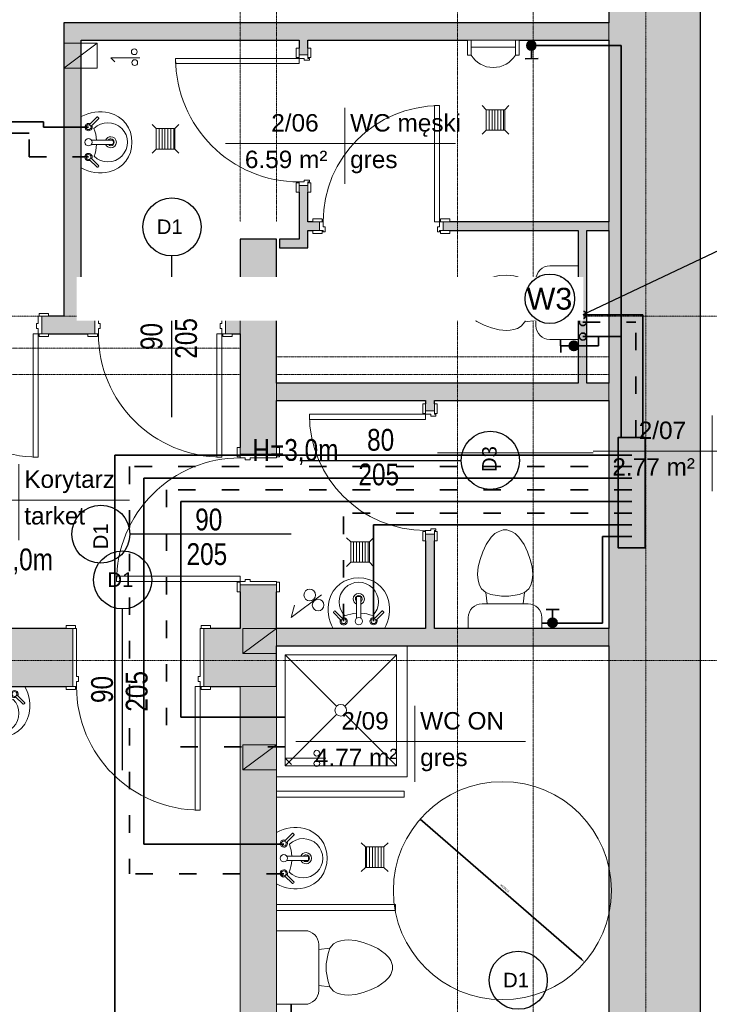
# Model space of a CAD drawing. Header units: inches. Extents: x -112469 to 885939, y -131046 to 286269.
# Tile 88 of 138: x 66813 to 71557, y -48476 to -41698. Entities that reach past the tile are written whole.
import ezdxf
from ezdxf import colors
from ezdxf.entities.mleader import LeaderData, LeaderLine
from ezdxf.math import Vec2, Vec3

# ---------------------------------------------------------------- set-up
doc = ezdxf.new("R2010")
doc.units = ezdxf.units.IN
doc.header["$MEASUREMENT"] = 0
for name, pattern in [('ACAD_ISO03W100', [30, 12, -18]), ('Aligning Line 1_8_', [0.635, 0.3175, -0.3175]), ('Linia siatki', [0.9925, 0.47, -0.2175, 0.0875, -0.2175]), ('Ukryty', [0.714375, 0.47625, -0.238125])]:
    doc.linetypes.add(name, pattern=pattern)
for name, color, linetype, lineweight in [('_IS_OPIS', 7, 'Continuous', 35), ('_IS_woda ciepła', 1, 'ACAD_ISO03W100', 35), ('_IS_woda cyrkulacyjna', 3, 'H2OCYR', 35), ('_IS_woda opis', 128, 'Continuous', 25), ('_IS_woda zimna', 5, 'Continuous', 35), ('A-ANNO-DIMS', 251, 'Continuous', 9), ('A-AREA-IDEN', 251, 'Continuous', 9), ('A-DETL', 251, 'Continuous', 9), ('A-DETL-GENF', 254, 'Continuous', 9), ('A-DETL-HDLN', 251, 'Ukryty', 9), ('A-DETL-MEDM', 251, 'Continuous', 25), ('A-DETL-THIN', 251, 'Continuous', 9), ('A-DOOR', 251, 'Continuous', 9), ('A-DOOR-FRAM', 251, 'Continuous', 18), ('A-WALL', 251, 'Continuous', 9), ('A-WALL-PATT', 254, 'Continuous', 25), ('G-ANNO-TEXT', 251, 'Continuous', 9), ('I-WALL', 251, 'Continuous', 9), ('P-SANR-FIXT', 251, 'Continuous', 9), ('S-GRID', 251, 'Continuous', 9)]:
    doc.layers.add(name, color=color, linetype=linetype, lineweight=lineweight)
doc.styles.add('Arial', font='arial.ttf', dxfattribs={"height": 25})
doc.styles.add('Arial_1', font='arial.ttf', dxfattribs={"height": 12})
doc.styles.add('Arial_3', font='arial.ttf', dxfattribs={"height": 15})
doc.styles.add('Arial_4', font='arial.ttf', dxfattribs={"width": 0.8, "height": 18})
doc.styles.get("Standard").update_dxf_attribs({"font": 'arial.ttf'})
doc.linetypes.add('H2OCYR', pattern='A,25.4,-12.7,["~",Standard,S=25.4,R=0,X=-11.43,Y=-14.732],-12.7', length=50.8)
doc.dimstyles.new('Średnica___2_5_mm_Arial', dxfattribs={"dimscale": 30.48, "dimtxt": 15.303891, "dimasz": 0.984252, "dimexe": 0.787402, "dimexo": 0, "dimgap": 0.492126, "dimtad": 1, "dimjust": 3, "dimdec": 1, "dimrnd": 0.5, "dimzin": 0, "dimdsep": 46, "dimtxsty": 'Arial_3', "dimsah": 1, "dimcen": 0.09, "dimdle": 0.787402, "dimazin": 0, "dimtfac": 1, "dimtdec": 4, "dimtix": 1, "dimtmove": 0, "dimatfit": 2, "dimfxl": 0, "dimtvp": 1, "dimtolj": 1, "dimtzin": 0, "dimarcsym": 0})

# ---------------------------------------------------------------- blocks, each defined once
blk = doc.blocks.new('*D233')
at = {"layer": 'A-ANNO-DIMS', "color": 0, "lineweight": -2}
blk.add_line((207605.7, -13068.1), (208715.1, -14032.5), dxfattribs=at)
at = {"layer": 'A-ANNO-DIMS', "color": 0}
for points in [[(207631.6, -13084), (207625.1, -13091.5), (207605.7, -13068.1)], [(208711.8, -14036.3), (208718.4, -14028.8), (208737.7, -14052.2)]]:
    blk.add_solid(points, dxfattribs=at)
at = {"layer": 'Defpoints', "color": 0}
for p in [(207605.7, -13068.1), (208737.7, -14052.2)]:
    blk.add_point(p, dxfattribs=at)
at = {"layer": 'A-ANNO-DIMS', "color": 0, "insert": (208186.8, -13542.8), "char_height": 15, "attachment_point": 5, "rotation": 318.99752, "style": 'Arial_3', "bg_fill": 3, "box_fill_scale": 1.25, "bg_fill_color": 257, "bg_fill_transparency": 0}
blk.add_mtext('\\A1;ø1500.0', dxfattribs=at)
blk = doc.blocks.new('Etyk_pom_1_mala - Etyk_pom_1_mala-219433-6_Poziom posadzka II pietra')
at = {"layer": 'A-AREA-IDEN'}
for p, q in [((-0.0958, 0.1444), (-0.0958, -0.3781)), ((-0.9154, -0.1015), (0.6661, -0.1015))]:
    blk.add_line(p, q, dxfattribs=at)
blk = doc.blocks.new('Drzwi-wewnętrzne-jednoskrzydłowe-dwupanelowe-drewniane - 800 x 2100mm-716961-6_Poziom posadzka II pietra')
at = {"layer": 'A-DOOR', "lineweight": 18}
for p, q in [((40, 82.68), (36.5, 82.68)), ((36.5, 82.68), (36.5, 2.68)), ((40, 2.68), (40, 82.68)), ((36.5, 2.68), (40, 2.68))]:
    blk.add_line(p, q, dxfattribs=at)
at = {"layer": 'A-DOOR'}
for p, q in [((-40.64, 4.68), (-47.14, 4.68)), ((-47.14, 4.68), (-47.14, 2.68)), ((-47.14, 2.68), (-40.64, 2.68)), ((-40.64, 2.68), (-40.64, 4.68)), ((47.13, 4.68), (40.63, 4.68)), ((40.63, 4.68), (40.63, 2.68)), ((40.63, 2.68), (47.13, 2.68)), ((47.13, 2.68), (47.13, 4.68)), ((-40.64, -3.32), (-47.14, -3.32)), ((-47.14, -3.32), (-47.14, -5.32)), ((-47.14, -5.32), (-40.64, -5.32)), ((-40.64, -5.32), (-40.64, -3.32)), ((47.13, -3.32), (40.63, -3.32)), ((40.63, -3.32), (40.63, -5.32)), ((40.63, -5.32), (47.13, -5.32)), ((47.13, -5.32), (47.13, -3.32))]:
    blk.add_line(p, q, dxfattribs=at)
blk.add_arc((40, 2.68), 80, 90, 180, dxfattribs=at)
at = {"layer": 'A-DOOR-FRAM'}
for p, q in [((-40, 2.68), (-42.5, 2.68)), ((-42.5, 2.68), (-42.5, -3.32)), ((-40, -0.82), (-40, 2.68)), ((40, 2.68), (40, -0.82)), ((42.5, 2.68), (40, 2.68)), ((42.5, -3.32), (42.5, 2.68)), ((-42.5, -3.32), (-40, -3.32)), ((-38.73, -0.82), (-40, -0.82)), ((-40, -3.32), (-40, -4.31)), ((-40, -4.31), (-38.73, -4.31)), ((-38.73, -4.31), (-38.73, -0.82)), ((40, -0.82), (38.73, -0.82)), ((38.73, -0.82), (38.73, -4.31)), ((38.73, -4.31), (40, -4.31)), ((40, -4.31), (40, -3.32)), ((40, -3.32), (42.5, -3.32))]:
    blk.add_line(p, q, dxfattribs=at)
blk = doc.blocks.new('Pisuar - ścienny - 3D - Pisuar - ścienny - 3D-716118-6_Poziom posadzka II pietra')
at = {"layer": 'P-SANR-FIXT'}
for p, q in [((-26.15, 16.16), (-28.69, 16.16)), ((-28.69, 16.16), (-28.69, 6)), ((-26.15, 16.16), (-26.15, 6)), ((6.92, 16.16), (4.33, 16.16)), ((4.33, 16.16), (4.33, 6)), ((6.92, 6), (6.92, 16.16)), ((4.33, 10.69), (-26.15, 10.69)), ((-26.15, 10.69), (-26.15, 6)), ((4.33, 6), (4.33, 10.69)), ((-28.69, 6), (6.92, 6))]:
    blk.add_line(p, q, dxfattribs=at)
blk.add_arc((-10.91, 7), 17.78, 31.00272, 148.99728, dxfattribs=at)
blk = doc.blocks.new('Drzwi-wewnętrzne-jednoskrzydłowe-dwupanelowe-drewniane - 900 x 2100mm-721553-6_Poziom posadzka II pietra')
at = {"layer": 'A-DOOR', "lineweight": 18}
for p, q in [((42.5, 87.68), (39, 87.68)), ((39, 87.68), (39, 2.68)), ((42.5, 2.68), (42.5, 87.68)), ((39, 2.68), (42.5, 2.68))]:
    blk.add_line(p, q, dxfattribs=at)
at = {"layer": 'A-DOOR'}
for p, q in [((-43.14, 4.68), (-49.64, 4.68)), ((-49.64, 4.68), (-49.64, 2.68)), ((-49.64, 2.68), (-43.14, 2.68)), ((-43.14, 2.68), (-43.14, 4.68)), ((49.63, 4.68), (43.13, 4.68)), ((43.13, 4.68), (43.13, 2.68)), ((43.13, 2.68), (49.63, 2.68)), ((49.63, 2.68), (49.63, 4.68)), ((-43.14, -3.32), (-49.64, -3.32)), ((-49.64, -3.32), (-49.64, -5.32)), ((-49.64, -5.32), (-43.14, -5.32)), ((-43.14, -5.32), (-43.14, -3.32)), ((49.63, -3.32), (43.13, -3.32)), ((43.13, -3.32), (43.13, -5.32)), ((43.13, -5.32), (49.63, -5.32)), ((49.63, -5.32), (49.63, -3.32))]:
    blk.add_line(p, q, dxfattribs=at)
blk.add_arc((42.5, 2.68), 85, 90, 180, dxfattribs=at)
at = {"layer": 'A-DOOR-FRAM'}
for p, q in [((-42.5, 2.68), (-45, 2.68)), ((-45, 2.68), (-45, -3.32)), ((-42.5, -0.82), (-42.5, 2.68)), ((42.5, 2.68), (42.5, -0.82)), ((45, 2.68), (42.5, 2.68)), ((45, -3.32), (45, 2.68)), ((-45, -3.32), (-42.5, -3.32)), ((-41.23, -0.82), (-42.5, -0.82)), ((-42.5, -3.32), (-42.5, -4.31)), ((-42.5, -4.31), (-41.23, -4.31)), ((-41.23, -4.31), (-41.23, -0.82)), ((42.5, -0.82), (41.23, -0.82)), ((41.23, -0.82), (41.23, -4.31)), ((41.23, -4.31), (42.5, -4.31)), ((42.5, -4.31), (42.5, -3.32)), ((42.5, -3.32), (45, -3.32))]:
    blk.add_line(p, q, dxfattribs=at)
blk = doc.blocks.new('Muszla klozetowa domowa - 3D - Muszla klozetowa domowa - 3D-336748-6_Poziom posadzka II pietra')
at = {"layer": 'P-SANR-FIXT'}
for p, q in [((-25.34, 29.84), (-25.34, 49.47)), ((25.34, 49.47), (25.34, 29.84)), ((15.87, 20.38), (-15.88, 20.38)), ((-12.35, 20.38), (-13.23, 12.7)), ((12.35, 20.38), (13.23, 12.7)), ((-9.74, 13.97), (-13.23, 12.7)), ((-2.54, 15.24), (-9.74, 13.97)), ((2.54, 15.24), (-2.54, 15.24)), ((9.74, 13.97), (2.54, 15.24)), ((13.23, 12.7), (9.74, 13.97)), ((-17.7, 7.62), (-18.38, 5.08)), ((-16.26, 10.16), (-17.7, 7.62)), ((-13.23, 12.7), (-16.26, 10.16)), ((16.26, 10.16), (13.23, 12.7)), ((17.7, 7.62), (16.26, 10.16)), ((18.38, 5.08), (17.7, 7.62)), ((-18.83, 2.53), (-19.05, 0)), ((-19.05, 0), (-18.61, -5.06)), ((-18.38, 5.08), (-18.83, 2.53)), ((18.83, 2.53), (18.38, 5.08)), ((18.61, -5.06), (19.05, 0)), ((19.05, 0), (18.83, 2.53)), ((-18.61, -5.06), (-17.24, -10.16)), ((17.24, -10.16), (18.61, -5.06)), ((-17.24, -10.16), (-15.39, -15.24)), ((15.39, -15.24), (17.24, -10.16)), ((-15.39, -15.24), (-13.02, -20.32)), ((-13.02, -20.32), (-9.5, -25.4)), ((9.5, -25.4), (13.02, -20.32)), ((13.02, -20.32), (15.39, -15.24)), ((-9.5, -25.4), (-6.96, -27.94)), ((6.96, -27.94), (9.5, -25.4)), ((-6.96, -27.94), (-4.76, -29.21)), ((-4.76, -29.21), (-1.27, -30.48)), ((-1.27, -30.48), (1.27, -30.48)), ((1.27, -30.48), (4.76, -29.21)), ((4.76, -29.21), (6.96, -27.94))]:
    blk.add_line(p, q, dxfattribs=at)
for centre, start, end in [((-15.88, 29.84), 180, 270), ((15.87, 29.84), 270, 360)]:
    blk.add_arc(centre, 9.46, start, end, dxfattribs=at)
blk = doc.blocks.new('Muszla klozetowa domowa - 3D - Muszla klozetowa domowa - 3D-V6-6_Poziom posadzka II pietra')
at = {"layer": 'P-SANR-FIXT'}
for p, q in [((-25.34, 29.84), (-25.34, 37.47)), ((25.34, 37.47), (25.34, 29.84)), ((15.87, 20.38), (-15.88, 20.38)), ((-12.35, 20.38), (-13.23, 12.7)), ((12.35, 20.38), (13.23, 12.7)), ((-9.74, 13.97), (-13.23, 12.7)), ((-2.54, 15.24), (-9.74, 13.97)), ((2.54, 15.24), (-2.54, 15.24)), ((9.74, 13.97), (2.54, 15.24)), ((13.23, 12.7), (9.74, 13.97)), ((-17.7, 7.62), (-18.38, 5.08)), ((-16.26, 10.16), (-17.7, 7.62)), ((-13.23, 12.7), (-16.26, 10.16)), ((16.26, 10.16), (13.23, 12.7)), ((17.7, 7.62), (16.26, 10.16)), ((18.38, 5.08), (17.7, 7.62)), ((-18.83, 2.53), (-19.05, 0)), ((-19.05, 0), (-18.61, -5.06)), ((-18.38, 5.08), (-18.83, 2.53)), ((18.83, 2.53), (18.38, 5.08)), ((18.61, -5.06), (19.05, 0)), ((19.05, 0), (18.83, 2.53)), ((-18.61, -5.06), (-17.24, -10.16)), ((17.24, -10.16), (18.61, -5.06)), ((-17.24, -10.16), (-15.39, -15.24)), ((15.39, -15.24), (17.24, -10.16)), ((-15.39, -15.24), (-13.02, -20.32)), ((-13.02, -20.32), (-9.5, -25.4)), ((9.5, -25.4), (13.02, -20.32)), ((13.02, -20.32), (15.39, -15.24)), ((-9.5, -25.4), (-6.96, -27.94)), ((6.96, -27.94), (9.5, -25.4)), ((-6.96, -27.94), (-4.76, -29.21)), ((-4.76, -29.21), (-1.27, -30.48)), ((-1.27, -30.48), (1.27, -30.48)), ((1.27, -30.48), (4.76, -29.21)), ((4.76, -29.21), (6.96, -27.94))]:
    blk.add_line(p, q, dxfattribs=at)
for centre, start, end in [((-15.88, 29.84), 180, 270), ((15.87, 29.84), 270, 360)]:
    blk.add_arc(centre, 9.46, start, end, dxfattribs=at)
blk = doc.blocks.new('Lavabo mural - 05 - 440mm x 350mm-346807-6_Poziom posadzka II pietra')
at = {"layer": 'P-SANR-FIXT'}
for p, q in [((-17.19, -11.05), (-11.74, -5.6)), ((-16.1, -12.14), (-10.65, -6.69)), ((16.41, -12.14), (10.96, -6.69)), ((17.5, -11.05), (12.05, -5.6)), ((-1.5, -21.49), (-1.5, -7.07)), ((1.5, -21.49), (1.5, -7.07))]:
    blk.add_line(p, q, dxfattribs=at)
for centre, radius, start, end in [((5.33, -13.08), 26.44, 150.36495, 193.63505), ((-5.33, -13.08), 26.44, 346.36495, 29.63505), ((-10.13, -5.07), 2.5, 0, 180), ((-10.13, -5.07), 2.5, 180, 207.05328), ((-10.13, -5.07), 1.7, 360, 180), ((-10.13, -5.07), 1.7, 180, 198.05956), ((-10.13, -5.07), 1.7, 198.05956, 360), ((-10.13, -5.07), 2.5, 242.94672, 0), ((0, -5.07), 2.5, 0, 180), ((0, -5.07), 2.5, 180, 0), ((10.43, -5.07), 2.5, 360, 180), ((10.43, -5.07), 2.5, 180, 297.05328), ((10.43, -5.07), 1.7, 0, 180), ((10.43, -5.07), 1.7, 180, 0), ((10.43, -5.07), 2.5, 332.94672, 360), ((0, -18.36), 13.5, 135.46291, 45.05561), ((-0.16, 16.03), 26.66, 249.19864, 267.10928), ((-0.16, 16.03), 26.66, 273.5606, 291.31988), ((-0.59, -14.51), 20.35, 193.63505, 271.65578), ((0, -20.36), 3.86, 112.88275, 180), ((0, -20.36), 2.35, 129.68263, 180), ((0.59, -14.51), 20.35, 268.34422, 346.36495), ((0, -20.36), 3.86, 360, 67.11782), ((0, -20.36), 2.35, 360, 50.3185), ((0, -20.36), 3.86, 180, 360), ((0, -20.36), 2.35, 180, 360)]:
    blk.add_arc(centre, radius, start, end, dxfattribs=at)
for centre, major_axis, ratio, start_param, end_param in [((-16.65, -11.59), (-0.545, 0.545), 0.274309, 0, 3.141593), ((16.95, -11.59), (0.545, 0.545), 0.274309, 3.141593, 6.283185), ((0, -21.49), (-1.5, 0), 0.428525, 0, 3.141593)]:
    blk.add_ellipse(centre, major_axis=major_axis, ratio=ratio, start_param=start_param, end_param=end_param, dxfattribs=at)
blk = doc.blocks.new('Lavabo mural - 05 - 440mm x 350mm-517752-6_Poziom posadzka II pietra')
at = {"layer": 'P-SANR-FIXT'}
for p, q in [((-1.5, 21.49), (-1.5, 7.07)), ((1.5, 21.49), (1.5, 7.07)), ((-17.19, 11.05), (-11.74, 5.6)), ((-16.1, 12.14), (-10.65, 6.69)), ((16.41, 12.14), (10.96, 6.69)), ((17.5, 11.05), (12.05, 5.6))]:
    blk.add_line(p, q, dxfattribs=at)
for centre, radius, start, end in [((-0.59, 14.51), 20.35, 88.34422, 166.36495), ((0.59, 14.51), 20.35, 13.63505, 91.65578), ((0, 18.36), 13.5, 314.94439, 224.53709), ((0, 20.36), 3.86, 0, 180), ((0, 20.36), 3.86, 180, 247.11725), ((0, 20.36), 2.35, 0, 180), ((0, 20.36), 2.35, 180, 230.31737), ((0, 20.36), 2.35, 309.6815, 0), ((0, 20.36), 3.86, 292.88218, 0), ((5.33, 13.08), 26.44, 166.36495, 209.63505), ((-5.33, 13.08), 26.44, 330.36495, 13.63505), ((-10.13, 5.07), 2.5, 360, 117.05328), ((-0.16, -16.03), 26.66, 92.89072, 110.80136), ((0, 5.07), 2.5, 360, 180), ((-0.16, -16.03), 26.66, 68.68012, 86.4394), ((10.43, 5.07), 2.5, 62.94672, 180), ((-10.13, 5.07), 2.5, 152.94672, 180), ((-10.13, 5.07), 2.5, 180, 360), ((-10.13, 5.07), 1.7, 161.94044, 180), ((-10.13, 5.07), 1.7, 180, 0), ((-10.13, 5.07), 1.7, 0, 161.94044), ((0, 5.07), 2.5, 180, 360), ((10.43, 5.07), 2.5, 180, 0), ((10.43, 5.07), 1.7, 360, 180), ((10.43, 5.07), 1.7, 180, 360), ((10.43, 5.07), 2.5, 0, 27.05328)]:
    blk.add_arc(centre, radius, start, end, dxfattribs=at)
for centre, major_axis, ratio, start_param, end_param in [((0, 21.49), (1.5, 0), 0.428525, 0, 3.141593), ((-16.65, 11.59), (0.545, 0.545), 0.274309, 0, 3.141593), ((16.95, 11.59), (-0.545, 0.545), 0.274309, 3.141593, 6.283185)]:
    blk.add_ellipse(centre, major_axis=major_axis, ratio=ratio, start_param=start_param, end_param=end_param, dxfattribs=at)
blk = doc.blocks.new('Kabina prysznicowa - 2D - Kabina prysznicowa - 2D-674586-6_Poziom posadzka II pietra')
at = {"layer": 'P-SANR-FIXT'}
for p, q in [((90, 0), (0, 0)), ((0, 0), (0, -90)), ((42.99, -42.99), (7.5, -7.5)), ((84, -7.5), (7.5, -7.5)), ((7.5, -7.5), (7.5, -84)), ((48.51, -42.99), (84, -7.5)), ((84, -84), (84, -7.5)), ((7.5, -84), (42.86, -48.64)), ((84, -84), (48.64, -48.64)), ((7.5, -84), (84, -84))]:
    blk.add_line(p, q, dxfattribs=at)
for start, end in [(0, 180), (180, 0)]:
    blk.add_arc((45.75, -45.75), 4, start, end, dxfattribs=at)
blk = doc.blocks.new('Drzwi-wewnętrzne-jednoskrzydłowe-dwupanelowe-drewniane - 900 x 2100mm-634629-6_Poziom posadzka II pietra')
at = {"layer": 'A-DOOR'}
for p, q in [((-49.64, 8.32), (-43.14, 8.32)), ((-49.64, 6.32), (-49.64, 8.32)), ((-43.14, 8.32), (-43.14, 6.32)), ((43.13, 8.32), (49.63, 8.32)), ((43.13, 6.32), (43.13, 8.32)), ((49.63, 8.32), (49.63, 6.32)), ((-43.14, 6.32), (-49.64, 6.32)), ((49.63, 6.32), (43.13, 6.32)), ((-49.64, -5.68), (-43.14, -5.68)), ((-49.64, -7.68), (-49.64, -5.68)), ((-43.14, -5.68), (-43.14, -7.68)), ((43.13, -5.68), (49.63, -5.68)), ((43.13, -7.68), (43.13, -5.68)), ((49.63, -5.68), (49.63, -7.68)), ((-43.14, -7.68), (-49.64, -7.68)), ((49.63, -7.68), (43.13, -7.68))]:
    blk.add_line(p, q, dxfattribs=at)
at = {"layer": 'A-DOOR', "lineweight": 18}
for p, q in [((39, -5.68), (42.5, -5.68)), ((39, -90.68), (39, -5.68)), ((42.5, -5.68), (42.5, -90.68)), ((42.5, -90.68), (39, -90.68))]:
    blk.add_line(p, q, dxfattribs=at)
at = {"layer": 'A-DOOR'}
blk.add_arc((42.5, -5.68), 85, 180, 270, dxfattribs=at)
at = {"layer": 'A-DOOR-FRAM'}
for p, q in [((-45, 6.32), (-42.5, 6.32)), ((-45, -5.68), (-45, 6.32)), ((-42.5, 6.32), (-42.5, 1.31)), ((-42.5, 1.31), (-41.23, 1.31)), ((-41.23, 1.31), (-41.23, -2.18)), ((41.23, 1.31), (42.5, 1.31)), ((41.23, -2.18), (41.23, 1.31)), ((42.5, 6.32), (45, 6.32)), ((42.5, 1.31), (42.5, 6.32)), ((45, 6.32), (45, -5.68)), ((-42.5, -5.68), (-45, -5.68)), ((-42.5, -2.18), (-42.5, -5.68)), ((-41.23, -2.18), (-42.5, -2.18)), ((42.5, -2.18), (41.23, -2.18)), ((42.5, -5.68), (42.5, -2.18)), ((45, -5.68), (42.5, -5.68))]:
    blk.add_line(p, q, dxfattribs=at)
blk = doc.blocks.new('Drzwi-wewnętrzne-jednoskrzydłowe-dwupanelowe-drewniane - 900 x 2100mm-621300-6_Poziom posadzka II pietra')
at = {"layer": 'A-DOOR'}
for p, q in [((-49.64, 14.82), (-43.14, 14.82)), ((-49.64, 12.82), (-49.64, 14.82)), ((-43.14, 14.82), (-43.14, 12.82)), ((43.13, 14.82), (49.63, 14.82)), ((43.13, 12.82), (43.13, 14.82)), ((49.63, 14.82), (49.63, 12.82)), ((-43.14, 12.82), (-49.64, 12.82)), ((49.63, 12.82), (43.13, 12.82)), ((-49.64, -12.18), (-43.14, -12.18)), ((-49.64, -14.18), (-49.64, -12.18)), ((-43.14, -12.18), (-43.14, -14.18)), ((43.13, -12.18), (49.63, -12.18)), ((43.13, -14.18), (43.13, -12.18)), ((49.63, -12.18), (49.63, -14.18)), ((-43.14, -14.18), (-49.64, -14.18)), ((49.63, -14.18), (43.13, -14.18))]:
    blk.add_line(p, q, dxfattribs=at)
at = {"layer": 'A-DOOR', "lineweight": 18}
for p, q in [((39, -12.18), (42.5, -12.18)), ((39, -97.18), (39, -12.18)), ((42.5, -12.18), (42.5, -97.18)), ((42.5, -97.18), (39, -97.18))]:
    blk.add_line(p, q, dxfattribs=at)
at = {"layer": 'A-DOOR'}
blk.add_arc((42.5, -12.18), 85, 180, 270, dxfattribs=at)
at = {"layer": 'A-DOOR-FRAM'}
for p, q in [((-45, 12.82), (-42.5, 12.82)), ((-45, -12.18), (-45, 12.82)), ((-42.5, 12.82), (-42.5, -5.19)), ((42.5, 12.82), (45, 12.82)), ((42.5, -5.19), (42.5, 12.82)), ((45, 12.82), (45, -12.18)), ((-42.5, -5.19), (-41.23, -5.19)), ((-41.23, -5.19), (-41.23, -8.68)), ((41.23, -5.19), (42.5, -5.19)), ((41.23, -8.68), (41.23, -5.19)), ((-42.5, -12.18), (-45, -12.18)), ((-42.5, -8.68), (-42.5, -12.18)), ((-41.23, -8.68), (-42.5, -8.68)), ((42.5, -8.68), (41.23, -8.68)), ((42.5, -12.18), (42.5, -8.68)), ((45, -12.18), (42.5, -12.18))]:
    blk.add_line(p, q, dxfattribs=at)
blk = doc.blocks.new('Drzwi-wewnętrzne-jednoskrzydłowe-dwupanelowe-drewniane - 900 x 2100mm-613824-6_Poziom posadzka II pietra')
at = {"layer": 'A-DOOR'}
for p, q in [((-49.635, 22.3175), (-43.135, 22.3175)), ((-49.635, 20.3175), (-49.635, 22.3175)), ((-43.135, 22.3175), (-43.135, 20.3175)), ((43.135, 22.3175), (49.635, 22.3175)), ((43.135, 20.3175), (43.135, 22.3175)), ((49.635, 22.3175), (49.635, 20.3175)), ((-43.135, 20.3175), (-49.635, 20.3175)), ((49.635, 20.3175), (43.135, 20.3175)), ((-49.635, -19.6825), (-43.135, -19.6825)), ((-49.635, -21.6825), (-49.635, -19.6825)), ((-43.135, -19.6825), (-43.135, -21.6825)), ((43.135, -19.6825), (49.635, -19.6825)), ((43.135, -21.6825), (43.135, -19.6825)), ((49.635, -19.6825), (49.635, -21.6825)), ((-43.135, -21.6825), (-49.635, -21.6825)), ((49.635, -21.6825), (43.135, -21.6825))]:
    blk.add_line(p, q, dxfattribs=at)
at = {"layer": 'A-DOOR', "lineweight": 18}
for p, q in [((39, -19.6825), (42.5, -19.6825)), ((39, -104.6825), (39, -19.6825)), ((42.5, -19.6825), (42.5, -104.6825)), ((42.5, -104.6825), (39, -104.6825))]:
    blk.add_line(p, q, dxfattribs=at)
at = {"layer": 'A-DOOR'}
blk.add_arc((42.5, -19.6825), 85, 180, 270, dxfattribs=at)
at = {"layer": 'A-DOOR-FRAM'}
for p, q in [((-45, 20.3175), (-42.5, 20.3175)), ((-45, -19.6825), (-45, 20.3175)), ((-42.5, 20.3175), (-42.5, -12.69)), ((42.5, 20.3175), (45, 20.3175)), ((42.5, -12.69), (42.5, 20.3175)), ((45, 20.3175), (45, -19.6825)), ((-42.5, -12.69), (-41.23, -12.69)), ((-41.23, -12.69), (-41.23, -16.1825)), ((41.23, -12.69), (42.5, -12.69)), ((41.23, -16.1825), (41.23, -12.69)), ((-42.5, -19.6825), (-45, -19.6825)), ((-42.5, -16.1825), (-42.5, -19.6825)), ((-41.23, -16.1825), (-42.5, -16.1825)), ((42.5, -16.1825), (41.23, -16.1825)), ((42.5, -19.6825), (42.5, -16.1825)), ((45, -19.6825), (42.5, -19.6825))]:
    blk.add_line(p, q, dxfattribs=at)
blk = doc.blocks.new('A$C4C8A6172')
at = {"layer": '_IS_woda zimna'}
h = blk.add_hatch(dxfattribs=at)
h.set_pattern_fill('ANSI37', color=256, scale=75, angle=244, style=0)
h.set_pattern_definition([(217.91178353, (-1884521.8944, 652365.024), (2.880222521, -3.698239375), []), (307.91178353, (-1884521.8944, 652365.024), (3.698239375, 2.880222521), [])])
h.paths.add_polyline_path([(0, -31.5, -1), (0, 31.5, -1)])
for p, q in [((-90.6, 43.8), (-90.6, -46.2)), ((-31.5, 0), (-90.6, 0))]:
    blk.add_line(p, q, dxfattribs=at)
blk.add_circle((0, 0), 31.5, dxfattribs=at)
blk = doc.blocks.new('2 PIĘTRO')
at = {"layer": 'A-DETL-GENF'}
blk.add_hatch(color=251, dxfattribs=at).paths.add_polyline_path([(206616.84, -14695.71), (206616.84, -12155.71), (206366.84, -12155.71), (206366.84, -14695.71), (206384.56, -14695.71)])
at = {"layer": 'A-WALL-PATT', "lineweight": 9}
for points in [[(209533.54, -19445.71), (209533.54, -4345.71), (208903.54, -4345.71), (208903.54, -19445.71)], [(205153.54, -9605.71), (205273.54, -9605.71), (205273.54, -7585.71), (205153.54, -7585.71), (205153.54, -9567.62)], [(208261.2, -7705.71), (208903.54, -7705.71), (208903.54, -7585.71), (205273.54, -7585.71), (205273.54, -7705.71), (208047.43, -7705.71)], [(206638.54, -9135.71), (206833.54, -9135.71), (206833.54, -9075.71), (206638.54, -9075.71)], [(208753.54, -10065.71), (208753.54, -9015.71), (208693.54, -9015.71), (208693.54, -10065.71)], [(207703.54, -10185.71), (208903.54, -10185.71), (208903.54, -10065.71), (206616.84, -10065.71), (206616.84, -10185.71), (207643.54, -10185.71)], [(208903.54, -11875.71), (208903.54, -11755.71), (206616.84, -11755.71), (206616.84, -11875.71), (208047.43, -11875.71)]]:
    blk.add_hatch(color=251, dxfattribs=at).paths.add_polyline_path(points)
h = blk.add_hatch(color=251, dxfattribs=at)
h.paths.add_polyline_path([(206833.54, -9075.71), (206833.54, -8705.71), (206773.54, -8705.71), (206773.54, -9075.71)])
h.paths.add_polyline_path([(206808.54, -7805.71), (206833.54, -7805.71), (206833.54, -7705.71), (206773.54, -7705.71), (206773.54, -7805.71)])
h = blk.add_hatch(color=251, dxfattribs=at)
h.paths.add_polyline_path([(208903.54, -9015.71), (208903.54, -8955.71), (207763.54, -8955.71), (207763.54, -9015.71), (208753.54, -9015.71)])
h.paths.add_polyline_path([(206833.54, -9015.71), (206913.54, -9015.71), (206913.54, -8955.71), (206833.54, -8955.71)])
h = blk.add_hatch(color=251, dxfattribs=at)
h.paths.add_polyline_path([(206366.84, -12155.71), (206616.84, -12155.71), (206616.84, -11455.71), (206366.84, -11455.71), (206366.84, -11755.71)])
h.paths.add_polyline_path([(206436.76, -10555.71), (206616.84, -10555.71), (206616.84, -9075.71), (206366.84, -9075.71), (206366.84, -10555.71), (206401.84, -10555.71)])
h = blk.add_hatch(color=251, dxfattribs=at)
h.paths.add_polyline_path([(206366.84, -9725.71), (206366.84, -9605.71), (206266.84, -9605.71), (206266.84, -9725.71), (206313.19, -9725.71)])
h.paths.add_polyline_path([(203953.54, -9725.71), (204103.54, -9725.71), (204103.54, -9605.71), (203953.54, -9605.71), (203953.54, -9655.78)])
h.paths.add_polyline_path([(205049.89, -9725.71), (205366.84, -9725.71), (205366.84, -9605.71), (205003.54, -9605.71), (205003.54, -9725.71)])
h = blk.add_hatch(color=251, dxfattribs=at)
h.paths.add_polyline_path([(207643.54, -11755.71), (207703.54, -11755.71), (207703.54, -11105.71), (207643.54, -11105.71), (207643.54, -11152.06)])
h.paths.add_polyline_path([(207703.54, -10255.71), (207703.54, -10185.71), (207643.54, -10185.71), (207643.54, -10255.71), (207678.54, -10255.71)])
h = blk.add_hatch(color=251, dxfattribs=at)
h.paths.add_polyline_path([(206163.19, -12155.71), (206366.84, -12155.71), (206366.84, -11755.71), (206116.84, -11755.71), (206116.84, -12155.71)])
h.paths.add_polyline_path([(204721.69, -12155.71), (205216.84, -12155.71), (205216.84, -11755.71), (202818.54, -11755.71), (202818.54, -12155.71), (203953.54, -12155.71)])
at = {"layer": 'A-AREA-IDEN', "color": 251}
blk.add_line((207724.96, -10544.9), (208795.74, -10544.9), dxfattribs=at)
at = {"layer": 'A-DETL', "color": 251, "lineweight": 18}
for p, q in [((205383.54, -7725.71), (205153.54, -7897.8)), ((205153.54, -7725.71), (205153.54, -7897.8)), ((205383.54, -7725.71), (205153.54, -7725.71)), ((205383.54, -7897.8), (205383.54, -7725.71)), ((205477.23, -7826.1), (205505.52, -7854.38)), ((205677.23, -7826.1), (205477.23, -7826.1)), ((205477.23, -7826.1), (205677.23, -7826.1)), ((205383.54, -7897.8), (205153.54, -7897.8)), ((206718.73, -11679.47), (206926.91, -11523.71)), ((206718.73, -11679.47), (206741.17, -11595.71)), ((206616.84, -11755.71), (206386.84, -11927.8)), ((206386.84, -11755.71), (206386.84, -11927.8)), ((206616.84, -11755.71), (206386.84, -11755.71)), ((206616.84, -11927.8), (206616.84, -11755.71)), ((206616.84, -11927.8), (206386.84, -11927.8)), ((206616.84, -12555.71), (206386.84, -12727.8)), ((206386.84, -12555.71), (206386.84, -12727.8)), ((206616.84, -12555.71), (206386.84, -12555.71)), ((206616.84, -12727.8), (206616.84, -12555.71)), ((206677.84, -12648.18), (206720.26, -12690.61)), ((206677.84, -12648.18), (206957.84, -12648.18)), ((206616.84, -12727.8), (206386.84, -12727.8))]:
    blk.add_line(p, q, dxfattribs=at)
for centre, radius in [((205638.95, -7784.67), 20), ((205642.17, -7859.62), 20), ((206845.9, -11524.73), 40), ((206903.77, -11593.68), 40), ((206894.38, -12613.84), 20), ((206894.38, -12684.64), 20)]:
    blk.add_circle(centre, radius, dxfattribs=at)
at = {"layer": 'A-DETL-HDLN', "color": 251}
for p, q in [((206366.84, -8955.71), (206366.84, -6875.71)), ((206616.84, -8955.71), (206616.84, -6875.71)), ((203953.54, -9825.71), (206366.84, -9825.71)), ((206616.84, -9885.71), (208903.54, -9885.71)), ((203953.54, -10005.71), (206366.84, -10005.71)), ((206616.84, -10005.71), (208903.54, -10005.71))]:
    blk.add_line(p, q, dxfattribs=at)
at = {"layer": 'A-DETL-MEDM', "color": 251}
for p, q in [((205898.32, -10300.71), (205898.32, -9190.71)), ((206778.28, -10597.83), (207888.28, -10597.83)), ((206718.73, -11105.71), (205608.73, -11105.71)), ((205558.54, -12730.71), (205558.54, -11620.71))]:
    blk.add_line(p, q, dxfattribs=at)
for centre in [(205898.32, -8990.71), (208088.28, -10597.83), (205408.73, -11105.71), (205558.54, -11420.71)]:
    blk.add_circle(centre, 200, dxfattribs=at)
at = {"layer": 'A-DETL-THIN', "color": 251}
for p, q in [((208060.02, -8183.99), (208031.74, -8155.71)), ((208060.02, -8324.59), (208060.02, -8183.99)), ((208060.02, -8183.99), (208188.24, -8183.99)), ((208080.02, -8183.99), (208080.02, -8324.59)), ((208100.02, -8183.99), (208100.02, -8324.59)), ((208120.02, -8183.99), (208120.02, -8324.59)), ((208140.02, -8183.99), (208140.02, -8324.59)), ((208160.02, -8183.99), (208160.02, -8324.59)), ((208180.02, -8183.99), (208180.02, -8324.59)), ((208188.24, -8183.99), (208216.52, -8155.71)), ((208188.24, -8183.99), (208188.24, -8324.59)), ((205790.02, -8313.99), (205761.74, -8285.71)), ((205790.02, -8454.59), (205790.02, -8313.99)), ((205790.02, -8313.99), (205918.24, -8313.99)), ((205810.02, -8313.99), (205810.02, -8454.59)), ((205830.02, -8313.99), (205830.02, -8454.59)), ((205850.02, -8313.99), (205850.02, -8454.59)), ((205870.02, -8313.99), (205870.02, -8454.59)), ((205890.02, -8313.99), (205890.02, -8454.59)), ((205910.02, -8313.99), (205910.02, -8454.59)), ((205918.24, -8313.99), (205946.52, -8285.71)), ((205918.24, -8313.99), (205918.24, -8454.59)), ((208060.02, -8324.59), (208031.74, -8352.87)), ((208188.24, -8324.59), (208060.02, -8324.59)), ((208188.24, -8324.59), (208216.52, -8352.87)), ((205790.02, -8454.59), (205761.74, -8482.87)), ((205918.24, -8454.59), (205790.02, -8454.59)), ((205918.24, -8454.59), (205946.52, -8482.87)), ((207127.9, -11159.09), (207099.61, -11130.81)), ((207127.9, -11299.69), (207127.9, -11159.09)), ((207127.9, -11159.09), (207256.11, -11159.09)), ((207147.9, -11159.09), (207147.9, -11299.69)), ((207167.9, -11159.09), (207167.9, -11299.69)), ((207187.9, -11159.09), (207187.9, -11299.69)), ((207207.9, -11159.09), (207207.9, -11299.69)), ((207227.9, -11159.09), (207227.9, -11299.69)), ((207247.9, -11159.09), (207247.9, -11299.69)), ((207256.11, -11159.09), (207284.4, -11130.81)), ((207256.11, -11159.09), (207256.11, -11299.69)), ((207127.9, -11299.69), (207099.61, -11327.98)), ((207256.11, -11299.69), (207127.9, -11299.69)), ((207256.11, -11299.69), (207284.4, -11327.98)), ((206366.84, -12155.71), (206366.84, -14695.71)), ((206616.84, -12155.71), (206366.84, -12155.71)), ((206616.84, -14695.71), (206616.84, -12155.71)), ((207496.84, -12875.71), (206616.84, -12875.71)), ((207496.84, -12915.71), (207496.84, -12875.71)), ((206616.84, -12915.71), (207496.84, -12915.71)), ((207228.61, -13259), (207200.33, -13230.71)), ((207228.61, -13259), (207228.61, -13399.59)), ((207356.83, -13259), (207228.61, -13259)), ((207236.83, -13259), (207236.83, -13399.59)), ((207256.83, -13259), (207256.83, -13399.59)), ((207276.83, -13259), (207276.83, -13399.59)), ((207296.83, -13259), (207296.83, -13399.59)), ((207316.83, -13259), (207316.83, -13399.59)), ((207336.83, -13259), (207336.83, -13399.59)), ((207356.83, -13259), (207385.12, -13230.71)), ((207356.83, -13399.59), (207356.83, -13259)), ((207228.61, -13399.59), (207200.33, -13427.88)), ((207228.61, -13399.59), (207356.83, -13399.59)), ((207356.83, -13399.59), (207385.12, -13427.88)), ((207436.84, -13655.71), (206616.84, -13655.71)), ((207436.84, -13695.71), (207436.84, -13655.71)), ((206616.84, -13695.71), (207436.84, -13695.71))]:
    blk.add_line(p, q, dxfattribs=at)
at = {"layer": 'A-WALL', "color": 251, "lineweight": 25}
for p, q in [((209533.54, -20075.71), (209533.54, -4345.71)), ((208903.54, -4975.71), (208903.54, -7585.71)), ((208903.54, -7585.71), (205153.54, -7585.71)), ((205153.54, -7585.71), (205153.54, -9605.71)), ((205273.54, -7705.71), (206773.54, -7705.71)), ((205273.54, -9605.71), (205273.54, -7705.71)), ((206773.54, -7705.71), (206773.54, -7759.36)), ((206833.54, -7759.36), (206833.54, -7705.71)), ((206833.54, -7705.71), (207930.49, -7705.71)), ((208286.6, -7705.71), (208903.54, -7705.71)), ((208903.54, -7705.71), (208903.54, -8955.71)), ((206773.54, -8752.06), (206773.54, -9075.71)), ((206833.54, -8955.71), (206833.54, -8752.06)), ((206867.19, -8955.71), (206833.54, -8955.71)), ((208903.54, -8955.71), (207809.89, -8955.71)), ((206616.84, -9075.71), (206366.84, -9075.71)), ((206366.84, -9075.71), (206366.84, -9605.71)), ((206616.84, -10065.71), (206616.84, -9075.71)), ((206638.54, -9075.71), (206638.54, -9135.71)), ((206773.54, -9075.71), (206638.54, -9075.71)), ((206833.54, -9135.71), (206833.54, -9015.71)), ((206833.54, -9015.71), (206867.19, -9015.71)), ((207809.89, -9015.71), (208693.54, -9015.71)), ((208693.54, -9015.71), (208693.54, -10065.71)), ((208753.54, -10065.71), (208753.54, -9015.71)), ((208753.54, -9015.71), (208903.54, -9015.71)), ((208903.54, -9015.71), (208903.54, -10065.71)), ((206638.54, -9135.71), (206833.54, -9135.71)), ((205153.54, -9605.71), (205049.89, -9605.71)), ((205320.49, -9605.71), (205273.54, -9605.71)), ((206366.84, -9605.71), (206313.19, -9605.71)), ((205049.89, -9725.71), (205320.49, -9725.71)), ((206313.19, -9725.71), (206366.84, -9725.71)), ((206366.84, -9725.71), (206366.84, -10509.36)), ((208693.54, -10065.71), (206616.84, -10065.71)), ((208903.54, -10065.71), (208753.54, -10065.71)), ((206616.84, -10185.71), (207643.54, -10185.71)), ((206616.84, -10509.36), (206616.84, -10185.71)), ((207643.54, -10185.71), (207643.54, -10209.36)), ((207703.54, -10209.36), (207703.54, -10185.71)), ((207703.54, -10185.71), (208903.54, -10185.71)), ((208903.54, -10185.71), (208903.54, -11755.71)), ((207643.54, -11152.06), (207643.54, -11755.71)), ((207703.54, -11755.71), (207703.54, -11152.06)), ((206366.84, -11502.06), (206366.84, -11755.71)), ((206616.84, -11755.71), (206616.84, -11502.06)), ((207643.54, -11755.71), (206616.84, -11755.71)), ((208903.54, -11755.71), (207703.54, -11755.71)), ((206616.84, -11875.71), (208903.54, -11875.71)), ((206616.84, -12155.71), (206616.84, -11875.71)), ((208903.54, -11875.71), (208903.54, -14575.71))]:
    blk.add_line(p, q, dxfattribs=at)
at = {"layer": 'A-WALL', "color": 251}
for p, q in [((208903.54, -7705.71), (208903.54, -7585.71)), ((208903.54, -9015.71), (208903.54, -8955.71)), ((206366.84, -9725.71), (206366.84, -9605.71)), ((206616.84, -10065.71), (206616.84, -10185.71)), ((208903.54, -10185.71), (208903.54, -10065.71)), ((206616.84, -11755.71), (206616.84, -11875.71)), ((208903.54, -11875.71), (208903.54, -11755.71))]:
    blk.add_line(p, q, dxfattribs=at)
at = {"layer": 'I-WALL', "color": 251, "lineweight": 25}
for p, q in [((205170.49, -11755.71), (201254.89, -11755.71)), ((206366.84, -11755.71), (206163.19, -11755.71)), ((203953.54, -12155.71), (205170.49, -12155.71)), ((206163.19, -12155.71), (206366.84, -12155.71))]:
    blk.add_line(p, q, dxfattribs=at)
at = {"layer": 'S-GRID', "color": 251, "linetype": 'Linia siatki'}
for p, q in [((209158.54, -349.63), (209158.54, -23392.42)), ((178601.56, -9605.71), (213831.77, -9605.71)), ((178601.56, -11975.71), (213831.77, -11975.71))]:
    blk.add_line(p, q, dxfattribs=at)
at = {"layer": 'A-AREA-IDEN', "color": 251, "xscale": 999.9999999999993, "yscale": 999.9999999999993, "zscale": 999.9999999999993}
for p in [(207183.03, -8315.66), (209711.18, -10432.7), (204941.02, -10769.2), (207664.96, -12432.43)]:
    blk.add_blockref('Etyk_pom_1_mala - Etyk_pom_1_mala-219433-6_Poziom posadzka II pietra', p, dxfattribs=at)
at = {"layer": 'A-DOOR', "color": 251, "xscale": 10, "yscale": 10, "zscale": 10}
for name, p, rotation in [('Drzwi-wewnętrzne-jednoskrzydłowe-dwupanelowe-drewniane - 900 x 2100mm-721553-6_Poziom posadzka II pietra', (206800.37, -8255.71), 90), ('Drzwi-wewnętrzne-jednoskrzydłowe-dwupanelowe-drewniane - 800 x 2100mm-716961-6_Poziom posadzka II pietra', (207670.37, -10680.71), 90), ('Drzwi-wewnętrzne-jednoskrzydłowe-dwupanelowe-drewniane - 900 x 2100mm-621300-6_Poziom posadzka II pietra', (206488.66, -11005.71), 270)]:
    blk.add_blockref(name, p, dxfattribs=dict(at, rotation=rotation))
for name, p in [('Drzwi-wewnętrzne-jednoskrzydłowe-dwupanelowe-drewniane - 800 x 2100mm-716961-6_Poziom posadzka II pietra', (207338.54, -8982.53)), ('Drzwi-wewnętrzne-jednoskrzydłowe-dwupanelowe-drewniane - 900 x 2100mm-634629-6_Poziom posadzka II pietra', (204553.54, -9668.88)), ('Drzwi-wewnętrzne-jednoskrzydłowe-dwupanelowe-drewniane - 900 x 2100mm-634629-6_Poziom posadzka II pietra', (205816.84, -9668.88)), ('Drzwi-wewnętrzne-jednoskrzydłowe-dwupanelowe-drewniane - 900 x 2100mm-613824-6_Poziom posadzka II pietra', (205666.84, -11958.88))]:
    blk.add_blockref(name, p, dxfattribs=at)
at = {"layer": 'P-SANR-FIXT', "color": 251, "xscale": 10, "yscale": 10, "zscale": 10}
for name, p, rotation in [('Pisuar - ścienny - 3D - Pisuar - ścienny - 3D-716118-6_Poziom posadzka II pietra', (207999.73, -7645.71), 180), ('Lavabo mural - 05 - 440mm x 350mm-346807-6_Poziom posadzka II pietra', (205273.54, -8408.08), 89.99999999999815), ('Muszla klozetowa domowa - 3D - Muszla klozetowa domowa - 3D-336748-6_Poziom posadzka II pietra', (208198.85, -9512.31), 269.9999999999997), ('Muszla klozetowa domowa - 3D - Muszla klozetowa domowa - 3D-V6-6_Poziom posadzka II pietra', (208190.15, -11381.01), 180), ('Lavabo mural - 05 - 440mm x 350mm-346807-6_Poziom posadzka II pietra', (207183.62, -11755.71), 180), ('Kabina prysznicowa - 2D - Kabina prysznicowa - 2D-674586-6_Poziom posadzka II pietra', (207516.84, -12775.71), 180), ('Lavabo mural - 05 - 440mm x 350mm-517752-6_Poziom posadzka II pietra', (206616.84, -13336.95), 269.9999999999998), ('Muszla klozetowa domowa - 3D - Muszla klozetowa domowa - 3D-336748-6_Poziom posadzka II pietra', (207111.53, -14089.1), 89.99999999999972)]:
    blk.add_blockref(name, p, dxfattribs=dict(at, rotation=rotation))
blk.add_blockref('Lavabo mural - 05 - 440mm x 350mm-346807-6_Poziom posadzka II pietra', (204710.52, -12155.71), dxfattribs=at)
at = {"layer": 'A-AREA-IDEN', "color": 251, "char_height": 120, "attachment_point": 1, "style": 'Arial_1'}
for s, insert, width in [('WC męski', (207123.91, -8213.95), 1036.1141), ('2/06', (206581.12, -8213.95), 424.8944), ('6.59 m²', (206399.76, -8465.66), 737.5525), ('gres', (207123.91, -8465.66), 424.8944), ('2/07', (209109.27, -10330.99), 424.8944), ('2.77 m²', (208927.91, -10582.7), 737.5525), ('Korytarz', (204881.9, -10667.48), 809.7044), ('tarket', (204881.9, -10919.19), 553.1644), ('2/09', (207063.05, -12330.72), 424.8944), ('WC ON', (207605.84, -12330.72), 769.62), ('4.77 m²', (206881.69, -12582.43), 737.5525), ('gres', (207605.84, -12582.43), 424.8944)]:
    blk.add_mtext(s, dxfattribs=dict(at, insert=insert, width=width))
at = {"layer": 'G-ANNO-TEXT', "color": 251, "attachment_point": 1}
for s, insert, char_height, width, style in [('D1', (205793.81, -8939.46), 100, 216.4556, 'Arial_3'), ('80', (207240.57, -10381.32), 150, 288.6075, 'Arial_4'), ('H=3,0m', (206452.02, -10451.21), 150, 913.9237, 'Arial_4'), ('205', (207181.04, -10619.45), 150, 432.9112, 'Arial_4'), ('90', (206058.11, -10929.86), 150, 288.6075, 'Arial_4'), ('205', (205998.57, -11167.98), 150, 432.9112, 'Arial_4'), ('H=3,0m', (204488.17, -11204.55), 150, 913.9237, 'Arial_4'), ('D1', (205454.03, -11369.46), 100, 216.4556, 'Arial_3'), ('D1', (208176.06, -14125.58), 100, 216.4556, 'Arial_3')]:
    blk.add_mtext(s, dxfattribs=dict(at, insert=insert, char_height=char_height, width=width, style=style))
at = {"layer": 'G-ANNO-TEXT', "color": 251, "attachment_point": 1, "rotation": 90}
for s, insert, char_height, width, style in [('90', (205681.81, -9838.42), 150, 288.6075, 'Arial_4'), ('205', (205919.94, -9897.95), 150, 432.9112, 'Arial_4'), ('D3', (208031.88, -10678.32), 100, 216.4556, 'Arial_3'), ('D1', (205357.48, -11210.22), 100, 216.4556, 'Arial_3'), ('90', (205342.04, -12268.42), 150, 288.6075, 'Arial_4'), ('205', (205580.16, -12327.95), 150, 432.9112, 'Arial_4')]:
    blk.add_mtext(s, dxfattribs=dict(at, insert=insert, char_height=char_height, width=width, style=style))
at = {"layer": 'A-ANNO-DIMS', "color": 251}
dim = blk.add_diameter_dim_2p(p1=(207605.7, -13068.07), p2=(208737.73, -14052.21), dimstyle='Średnica___2_5_mm_Arial', override={"dimpost": 'ø<>'}, dxfattribs=at)
dim.commit()
dim.dimension.update_dxf_attribs({"geometry": '*D233', "text_midpoint": (208186.76, -13542.83)})
at = {"layer": 'A-DETL', "color": 251, "linetype": 'Aligning Line 1_8_'}
for p, q in [((208383.54, -5495.71), (208383.54, -18925.71)), ((207863.54, -6015.71), (207863.54, -18405.71))]:
    blk.add_line(p, q, dxfattribs=at)
at = {"layer": 'A-DETL-MEDM', "color": 251}
blk.add_circle((208280.57, -14176.82), 200, dxfattribs=at)
at = {"layer": 'A-DETL-THIN', "color": 251}
blk.add_circle((208171.72, -13560.14), 750, dxfattribs=at)

msp = doc.modelspace()

# ---------------------------------------------------------------- block references
at = {"layer": '_IS_woda zimna', "ltscale": 10}
msp.add_blockref('2 PIĘTRO', (-138037.8, -34133.8), dxfattribs=at)

# ---------------------------------------------------------------- next in the draw order: linework, layer by layer
at = {"layer": '_IS_OPIS'}
msp.add_lwpolyline([(71116, -44573.9), (71116, -45333.9), (70930.7, -45333.9), (70930.7, -44573.9)], close=True, dxfattribs=at)
at = {"layer": '_IS_woda ciepła', "ltscale": 10}
for p, q in [((66877.1, -42480.1), (65725.8, -42480.1)), ((66877.1, -42643.1), (66877.1, -42480.1)), ((66877.1, -42643.1), (67286.4, -42643.1)), ((70687.3, -43779.2), (71050.8, -43779.2)), ((71050.8, -44573.9), (71050.8, -43779.2)), ((71023.4, -44774.9), (67567.6, -44774.9)), ((67567.6, -44774.9), (67567.6, -47578.8)), ((71023.4, -44934.9), (67822.1, -44934.9)), ((67822.1, -44934.9), (67822.1, -46704.4)), ((71023.4, -45094.9), (69041.6, -45094.9)), ((69041.6, -45838.8), (69041.6, -45094.9)), ((68639.1, -46704.4), (67822.1, -46704.4)), ((68629.8, -47578.8), (67567.6, -47578.8))]:
    msp.add_line(p, q, dxfattribs=at)
msp.add_circle((70687.3, -43779.2), 24.3, dxfattribs=at)
at = {"layer": '_IS_woda cyrkulacyjna', "ltscale": 6}
for p in [(70687.3, -43729.2), (71100.8, -44573.9)]:
    msp.add_line(p, (71100.8, -43729.2), dxfattribs=at)
msp.add_circle((70687.3, -43729.2), 24.3, dxfattribs=at)
at = {"layer": '_IS_woda zimna', "ltscale": 10}
for p, q in [((70332.8, -41875.7), (70950.8, -41875.7)), ((70950.8, -44573.9), (70950.8, -41875.7)), ((66977.1, -42400.1), (65725.8, -42400.1)), ((66977.1, -42437.6), (66977.1, -42400.1)), ((66977.1, -42437.6), (67286.5, -42437.6)), ((70687.3, -43879.2), (70950.8, -43879.2)), ((70794.1, -43943), (70794.1, -43879.2)), ((70624.9, -43943), (70794.1, -43943)), ((71023.4, -44694.9), (67467.6, -44694.9)), ((67467.6, -44694.9), (67467.6, -48548.6)), ((71023.4, -44854.9), (67667.6, -44854.9)), ((67667.6, -44854.9), (67667.6, -47373.2)), ((71023.4, -45014.9), (67922.1, -45014.9)), ((67922.1, -45014.9), (67922.1, -46498.8)), ((71023.4, -45174.9), (69247.1, -45174.9)), ((69247.1, -45838.8), (69247.1, -45174.9)), ((71023.4, -45254.9), (70823.4, -45254.9)), ((70823.4, -45254.9), (70823.4, -45851.4)), ((70405.8, -45851.4), (70823.4, -45851.4)), ((68639.1, -46498.8), (67922.1, -46498.8)), ((68629.8, -47373.2), (67667.6, -47373.2)), ((68679.6, -48476.3), (68679.6, -48548.6))]:
    msp.add_line(p, q, dxfattribs=at)
at = {"layer": '_IS_woda zimna'}
msp.add_circle((70687.3, -43879.2), 24.3, dxfattribs=at)

# ---------------------------------------------------------------- next in the draw order: block references
at = {"layer": '_IS_woda zimna', "ltscale": 10}
for p, rotation in [((70332.8, -41875.7), 90.50442281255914), ((70624.9, -43943), 0.5044228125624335)]:
    msp.add_blockref('A$C4C8A6172', p, dxfattribs=dict(at, rotation=rotation))
at = {"layer": '_IS_woda zimna', "ltscale": 10, "xscale": -1, "rotation": 89.49557718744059}
msp.add_blockref('A$C4C8A6172', (70478.1, -45849.3), dxfattribs=at)

# ---------------------------------------------------------------- next in the draw order: texts
at = {"layer": '_IS_woda opis', "ltscale": 15, "insert": (70614.5, -43695.9), "char_height": 150, "width": 3335.556, "attachment_point": 9, "style": 'Arial', "bg_fill": 2}
msp.add_mtext('W3', dxfattribs=at)

# ---------------------------------------------------------------- next in the draw order: leaders
at = {"layer": '_IS_woda opis', "ltscale": 15}
ml = msp.add_multileader_mtext('Standard', dxfattribs=at)
ml.set_content('{\\fArial Narrow|b0|i0|c238|p34;zw ∅32x5,4\\Pcw ∅25x4,2\\Pcr ∅20x3,4}', color=256)
ml.set_leader_properties()
ml.build(insert=Vec2(0, 0))
ml.multileader.update_dxf_attribs({"text_left_attachment_type": 6, "text_right_attachment_type": 6, "dogleg_length": 0.36, "arrow_head_size": 1.8})
ctx = ml.context
ctx.base_point, ctx.char_height, ctx.arrow_head_size, ctx.landing_gap_size, ctx.plane_origin = Vec3(71796.7, -43202.7), 150, 1.8, 0.9, Vec3(72234.6, -45113.8)
ctx.left_attachment, ctx.right_attachment = 6, 6
notes = []
notes.append((ctx, [(0, (1, 1, 0), (71796.3, -43202.7), (1, 0), 0.36, [(0, [(70687.3, -43729.2)], 0, [])])]))
ctx.mtext.insert, ctx.mtext.line_spacing_style, ctx.mtext.flow_direction = Vec3(71797.6, -43023.1), 2, 5
for ctx, leaders in notes:
    for number, flags, end, landing, length, lines in leaders:
        leader = LeaderData()
        leader.index, (leader.has_last_leader_line, leader.has_dogleg_vector, leader.attachment_direction) = number, flags
        leader.last_leader_point, leader.dogleg_vector, leader.dogleg_length = Vec3(end), Vec3(landing), length
        for number, points, colour, breaks in lines:
            line = LeaderLine()
            line.index, line.vertices, line.color, line.breaks = number, Vec3.list(points), colors.encode_raw_color(colour), breaks
            leader.lines.append(line)
        ctx.leaders.append(leader)

# ---------------------------------------------------------------- next in the draw order: linework, layer by layer
msp.add_circle((70460.5, -43619.1), 170.4, dxfattribs=at)

doc.saveas('drawing.dxf')
